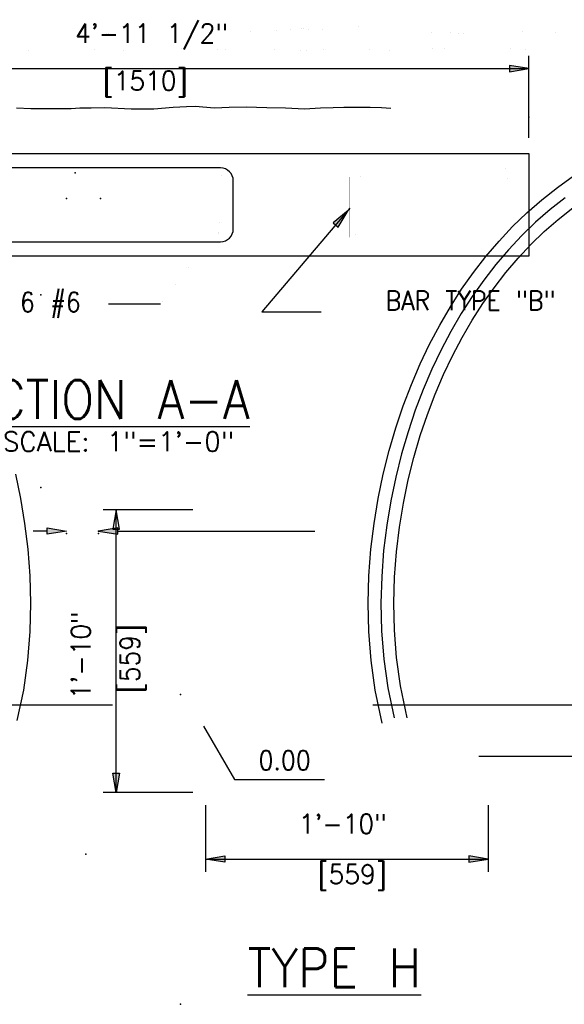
# Model space of a CAD drawing. Extents: x 5 to 2859, y 0 to 3983.
# Tile 15 of 20: x 230 to 266, y 147 to 211. Entities that reach past the tile are written whole.
import ezdxf
from ezdxf.enums import TextEntityAlignment as Align

# ---------------------------------------------------------------- set-up
doc = ezdxf.new("R2010")
doc.units = 0
doc.header["$LTSCALE"] = 25.4
doc.header["$MEASUREMENT"] = 0
doc.linetypes.add('HIDDEN2', pattern=[0.1875, 0.125, -0.0625])
doc.layers.get('DEFPOINTS').update_dxf_attribs({"linetype": 'CONTINUOUS'})
for name, color, linetype in [('BDR-TEXT', 1, 'CONTINUOUS'), ('FORM', 1, 'CONTINUOUS'), ('PAN_RS', 7, 'CONTINUOUS'), ('POINTS', 1, 'CONTINUOUS'), ('TRASH', 1, 'CONTINUOUS')]:
    doc.layers.add(name, color=color, linetype=linetype)
doc.styles.add('TXT_SHX', font='txt.shx')

msp = doc.modelspace()

# ---------------------------------------------------------------- hatches: boundary and pattern name
at = {"layer": 'BDR-TEXT', "linetype": 'CONTINUOUS'}
for points in [[(232.21, 177.49), (232.21, 177.907), (233.46, 177.699)], [(236.793, 177.49), (236.793, 177.907), (235.543, 177.699)]]:
    msp.add_hatch(color=7, dxfattribs=at).paths.add_polyline_path(points)
at = {"layer": 'PAN_RS', "linetype": 'CONTINUOUS'}
for points in [[(262.199, 207.905), (262.199, 207.488), (263.448, 207.696)], [(250.754, 197.686), (251.071, 197.416), (251.722, 198.503)], [(236.469, 161.994), (236.886, 161.994), (236.677, 160.744)], [(243.729, 156.625), (243.729, 156.208), (242.48, 156.417)], [(259.558, 156.625), (259.558, 156.208), (260.807, 156.417)]]:
    msp.add_hatch(color=7, dxfattribs=at).paths.add_polyline_path(points)

# ---------------------------------------------------------------- linework, layer by layer
at = {"layer": 'BDR-TEXT', "color": 7, "linetype": 'CONTINUOUS'}
for p, q in [((232.21, 177.699), (231.293, 177.699)), ((236.793, 177.699), (249.566, 177.699))]:
    msp.add_line(p, q, dxfattribs=at)
for points in [[(232.21, 177.49), (232.21, 177.907), (233.46, 177.699)], [(236.793, 177.49), (236.793, 177.907), (235.543, 177.699)]]:
    msp.add_lwpolyline(points, close=True, dxfattribs=at)
at = {"layer": 'FORM', "color": 1, "linetype": 'CONTINUOUS'}
for points in [[(253.936, 165.243), (253.487, 167.371), (253.214, 169.303), (253.066, 171.183), (253.022, 173.011), (253.071, 174.787), (253.201, 176.513), (253.404, 178.188), (253.672, 179.813), (254, 181.389), (254.383, 182.916), (254.817, 184.393), (255.3, 185.822), (255.827, 187.203), (256.398, 188.535), (257.011, 189.818), (257.664, 191.054), (258.356, 192.241), (259.087, 193.38), (259.856, 194.47), (260.664, 195.512), (261.51, 196.506), (262.395, 197.451), (263.321, 198.347), (264.287, 199.194), (265.296, 199.991), (266.349, 200.739)], [(230.146, 181.389), (230.474, 179.813), (230.742, 178.188), (230.945, 176.513), (231.075, 174.787), (231.123, 173.011), (231.08, 171.183), (230.931, 169.303), (230.659, 167.371), (230.246, 165.415)]]:
    msp.add_lwpolyline(points, dxfattribs=at)
at = {"layer": 'FORM', "color": 7, "linetype": 'CONTINUOUS'}
msp.add_lwpolyline([(265.795, 199.325), (264.82, 198.554), (263.885, 197.735), (262.989, 196.867), (262.131, 195.951), (261.31, 194.987), (260.525, 193.975), (259.777, 192.915), (259.066, 191.806), (258.391, 190.65), (257.755, 189.445), (257.156, 188.192), (256.599, 186.89), (256.083, 185.541), (255.611, 184.143), (255.186, 182.697), (254.811, 181.203), (254.49, 179.661), (254.228, 178.07), (254.029, 176.431), (253.902, 174.744), (253.855, 173.009), (253.897, 171.226), (254.042, 169.394), (254.307, 167.515), (254.714, 165.587)], dxfattribs=at)
at = {"layer": 'FORM', "color": 1, "linetype": 'HIDDEN2'}
msp.add_lwpolyline([(255.564, 165.587), (255.127, 167.659), (254.869, 169.485), (254.728, 171.269), (254.687, 173.008), (254.733, 174.702), (254.858, 176.35), (255.051, 177.952), (255.308, 179.508), (255.622, 181.017), (255.989, 182.478), (256.405, 183.892), (256.866, 185.259), (257.37, 186.578), (257.915, 187.848), (258.498, 189.071), (259.119, 190.246), (259.776, 191.372), (260.468, 192.45), (261.194, 193.48), (261.955, 194.463), (262.751, 195.397), (263.582, 196.283), (264.449, 197.123), (265.352, 197.914), (266.295, 198.659)], dxfattribs=at)
at = {"layer": 'FORM', "color": 24, "linetype": 'CONTINUOUS'}
for p in [(234.016, 200.945), (233.46, 199.278), (233.46, 199.278), (235.661, 199.278), (235.661, 199.278), (231.794, 193.028), (231.794, 193.028), (231.794, 180.528), (235.543, 177.699), (233.46, 177.529), (235.543, 177.529), (240.854, 167.103), (234.708, 156.739), (240.854, 146.994)]:
    msp.add_point(p, dxfattribs=at)
at = {"layer": 'PAN_RS', "color": 7, "linetype": 'CONTINUOUS'}
for p, q in [((263.448, 203.206), (263.448, 208.529)), ((213.88, 207.696), (263.448, 207.696)), ((213.88, 202.19), (263.448, 202.19)), ((263.448, 202.19), (263.448, 195.526)), ((243.443, 201.253), (215.743, 201.253)), ((244.276, 197.296), (244.276, 200.42)), ((251.835, 198.635), (246.117, 191.916)), ((215.743, 196.463), (243.443, 196.463)), ((263.448, 195.526), (213.88, 195.526)), ((236.18, 192.448), (239.552, 192.448)), ((246.117, 191.916), (249.969, 191.916)), ((241.647, 179.072), (235.844, 179.072)), ((236.677, 160.744), (236.677, 179.072)), ((241.647, 160.744), (235.844, 160.744)), ((242.48, 159.911), (242.48, 155.584)), ((260.807, 159.911), (260.807, 155.584)), ((242.48, 156.417), (260.807, 156.417))]:
    msp.add_line(p, q, dxfattribs=at)
for points in [[(262.199, 207.905), (262.199, 207.488), (263.448, 207.696)], [(250.754, 197.686), (251.071, 197.416), (251.722, 198.503)], [(236.469, 177.822), (236.886, 177.822), (236.677, 179.072)], [(236.469, 161.994), (236.886, 161.994), (236.677, 160.744)], [(243.729, 156.625), (243.729, 156.208), (242.48, 156.417)], [(259.558, 156.625), (259.558, 156.208), (260.807, 156.417)]]:
    msp.add_lwpolyline(points, close=True, dxfattribs=at)
at = {"layer": 'PAN_RS', "color": 7, "linetype": 'CONTINUOUS', "const_width": 0.00035}
for points in [[(233.249, 197.296), (233.249, 200.42, -0.414214), (234.082, 201.253), (261.782, 201.253, -0.414214), (262.615, 200.42), (262.615, 197.296, -0.414214), (261.782, 196.463), (234.082, 196.463, -0.414214)], [(233.799, 200.601, 1), (234.112, 200.601, 1)], [(243.503, 200.714, 1), (243.815, 200.714, 1)], [(252.299, 200.802, 1), (252.611, 200.802, 1)], [(261.848, 200.714, 1), (262.16, 200.714, 1)], [(233.841, 197.033, 1), (234.154, 197.033, 1)], [(243.005, 197.033, 1), (243.317, 197.033, 1)], [(252.169, 197.033, 1), (252.481, 197.033, 1)], [(261.911, 197.033, 1), (262.223, 197.033, 1)]]:
    msp.add_lwpolyline(points, format="xyb", close=True, dxfattribs=at)
at = {"layer": 'PAN_RS', "color": 7, "linetype": 'CONTINUOUS'}
for points, const_width in [([(234.448, 199.239), (233.417, 200.27, -0.414214), (233.417, 200.933), (233.564, 201.08, -0.414214), (234.227, 201.08), (235.251, 200.056)], 0.00035), ([(243.077, 199.239), (244.108, 200.27, 0.414214), (244.108, 200.933), (243.961, 201.08, 0.414214), (243.298, 201.08), (242.274, 200.056)], 0.00035), ([(255.167, 196.443), (252.147, 196.443, -0.414214), (251.835, 196.755), (251.835, 200.669, -0.414214), (252.46, 201.294, -0.414214), (253.085, 200.669), (253.085, 198.734)], 0.00035), ([(239.552, 192.448), (242.764, 196.544, 0.002407), (242.766, 196.543, 0.177361), (242.89, 196.504, 0.103702), (243.102, 196.559, 0.063893), (243.299, 196.69, 0.050067), (243.506, 196.91, 0.050067), (243.665, 197.166, 0.063893), (243.741, 197.39, 0.103702), (243.74, 197.609, 0.177361), (243.67, 197.719, 0.177361), (243.545, 197.758, 0.103702), (243.334, 197.703, 0.063893), (243.137, 197.572, 0.050067), (242.93, 197.352, 0.050067), (242.771, 197.096, 0.063893), (242.695, 196.872, 0.103702), (242.696, 196.653, 0.174879), (242.764, 196.544, 0.174879)], 0.00025), ([(242.48, 179.072), (242.48, 161.577, 0.414214), (243.313, 160.744), (260.807, 160.744)], 0.00035)]:
    msp.add_lwpolyline(points, format="xyb", dxfattribs=dict(at, const_width=const_width))
for centre, start, end in [((243.443, 200.42), 0, 90), ((243.443, 197.296), 270, 360)]:
    msp.add_arc(centre, 0.833, start, end, dxfattribs=at)
msp.add_point((263.448, 204.54), dxfattribs=at)
at = {"layer": 'POINTS', "color": 2, "linetype": 'CONTINUOUS'}
for p, q in [((156.389, 166.419), (236.431, 166.419)), ((253.331, 166.419), (322.141, 166.419)), ((260.195, 163.091), (315.277, 163.091))]:
    msp.add_line(p, q, dxfattribs=at)
at = {"layer": 'POINTS', "color": 3, "linetype": 'CONTINUOUS', "const_width": 0.00025}
for points in [[(230.17, 210.149), (230.5, 210.044), (231.121, 210.051), (231.481, 210.029), (232.057, 210.036), (232.634, 210.029), (234.229, 209.902), (235.308, 209.977), (236.102, 209.999), (236.955, 209.977), (237.517, 210.044), (238.071, 210.022), (238.73, 210.059), (239.419, 210.059), (240.138, 210.044), (241.119, 210.089), (242.13, 209.999), (242.79, 210.014), (243.703, 210.096), (244.527, 210.089), (245.186, 210.096), (245.823, 210.126), (246.549, 210.186), (247.261, 210.194), (247.762, 210.284), (248.212, 210.224), (248.788, 210.314), (249.245, 210.216), (249.814, 210.239), (250.399, 210.231), (250.983, 210.194), (251.402, 210.239), (251.896, 210.291), (252.398, 210.329), (252.368, 210.336), (251.926, 210.868), (252.286, 210.388), (252.361, 210.74), (252.436, 210.336), (252.63, 210.493), (252.443, 210.396), (252.436, 210.403), (253.042, 210.239), (253.791, 210.156), (254.742, 210.164), (254.802, 210.111), (255.693, 210.231), (256.704, 210.036), (257.97, 210.051), (259.176, 209.954), (259.932, 209.969), (260.449, 210.022), (261.587, 210.081), (262.434, 210.022), (262.756, 210.089), (263.669, 210.074), (264.508, 210.066), (265.639, 210.022), (266.388, 209.977)], [(230.32, 208.906), (231.241, 208.861), (231.623, 208.861), (232.372, 208.861), (233.57, 208.853), (234.117, 208.913), (235.038, 208.913), (236.004, 208.928), (237.757, 208.846), (238.978, 208.838), (240.108, 208.928), (241.045, 208.988), (241.891, 209.025), (243.149, 208.913), (243.898, 208.943), (245.141, 208.973), (246.549, 208.921), (247.815, 208.906), (248.863, 208.838), (249.769, 208.913), (250.683, 208.921), (251.38, 208.943), (252.241, 208.951), (253.215, 208.936), (254.068, 208.921), (254.892, 208.861), (255.851, 209.093), (256.817, 209.033), (257.835, 209.01), (258.936, 208.943), (259.723, 208.951), (260.464, 208.958), (261.43, 208.921), (262.269, 209.025), (262.808, 208.988), (263.37, 208.921), (263.849, 208.861), (264.239, 208.898), (264.868, 208.898), (265.407, 208.958), (266.373, 208.913)]]:
    msp.add_lwpolyline(points, dxfattribs=at)
at = {"layer": 'POINTS', "color": 3, "linetype": 'CONTINUOUS'}
msp.add_lwpolyline([(230.218, 205.156), (231.15, 205.111), (232.36, 205.111), (233.763, 205.102), (234.322, 205.163), (235.067, 205.163), (235.945, 205.177), (237.657, 205.096), (239.115, 205.087), (240.377, 205.188), (241.247, 205.243), (241.807, 205.268), (243.057, 205.156), (244.018, 205.195), (245.117, 205.221), (246.457, 205.171), (247.672, 205.157), (248.898, 205.078), (249.94, 205.164), (250.759, 205.171), (251.456, 205.194), (252.228, 205.2), (253.153, 205.186), (253.899, 205.173), (254.488, 205.13)], dxfattribs=at)
at = {"layer": 'TRASH', "color": 3, "linetype": 'CONTINUOUS'}
for p, q in [((242.353, 165.038), (244.353, 161.574)), ((242.353, 165.038), (244.353, 161.574)), ((244.353, 161.574), (250.193, 161.574)), ((244.353, 161.574), (250.193, 161.574))]:
    msp.add_line(p, q, dxfattribs=at)

# ---------------------------------------------------------------- texts
at = {"layer": 'DEFPOINTS', "color": 7, "linetype": 'CONTINUOUS', "style": 'TXT_SHX'}
msp.add_text('SCALE: 1"=1\'-0"', height=1.25, dxfattribs=at).set_placement((236.826, 182.874), align=Align.CENTER)
at = {"layer": 'PAN_RS', "color": 7, "linetype": 'CONTINUOUS', "style": 'TXT_SHX', "width": 0.95}
for s, p in [('4\'-11 1/2"', (238.966, 209.362)), ('[1510]', (238.558, 206.29)), ('1\'-10" ', (251.904, 158.083)), ('[559]', (251.988, 154.807))]:
    msp.add_text(s, height=1.2496, dxfattribs=at).set_placement(p, align=Align.CENTER)
at = {"layer": 'PAN_RS', "color": 7, "linetype": 'CONTINUOUS', "style": 'TXT_SHX', "width": 0.9}
for s, height, p in [('6 #6 ', 1.2496, (230.44, 191.929)), ('%%uSECTION A-A', 2.49922, (225.022, 184.981)), ('%%uTYPE H', 2.4992, (245.208, 148.106))]:
    msp.add_text(s, height=height, dxfattribs=at).set_placement(p)
msp.add_text('BAR TYPE "B"', height=1.24961, dxfattribs=at).set_placement((265.164, 192.024), align=Align.RIGHT)
at = {"layer": 'PAN_RS', "color": 7, "linetype": 'CONTINUOUS', "style": 'TXT_SHX', "width": 0.95}
for s, p in [('1\'-10" ', (235.011, 170.168)), ('[559]', (238.199, 169.425))]:
    msp.add_text(s, height=1.2496, rotation=90, dxfattribs=at).set_placement(p, align=Align.CENTER)
at = {"layer": 'TRASH', "color": 3, "linetype": 'CONTINUOUS', "style": 'TXT_SHX', "width": 0.9}
msp.add_text(' 0.00', height=1.25, dxfattribs=at).set_placement((244.916, 162.199))
msp.add_text(' 0.00', height=1.25, dxfattribs=at).set_placement((244.916, 162.199))

doc.saveas('drawing.dxf')
